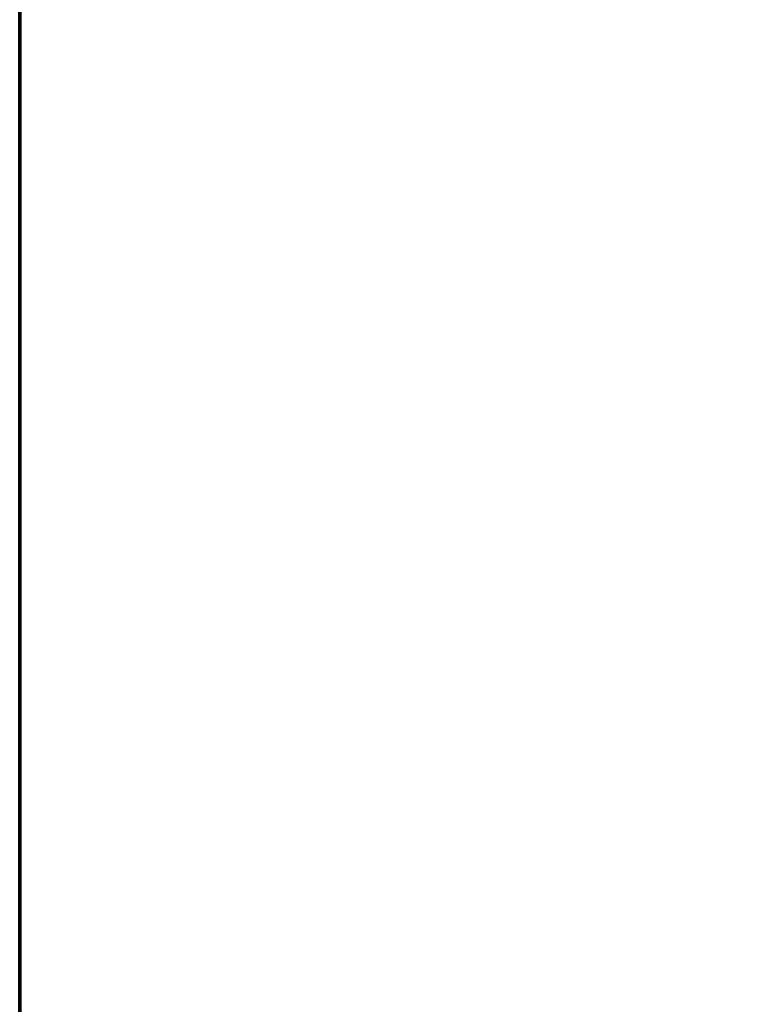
# Model space of a CAD drawing. Header units: millimetres. Extents: x 0 to 905, y -10 to 10.
# Tile 235 of 256: x 20 to 20.59, y -2.549 to -1.768. Entities that reach past the tile are written whole.
import ezdxf

# ---------------------------------------------------------------- set-up
doc = ezdxf.new("R2010")
doc.units = ezdxf.units.MM
doc.layers.add('Fabric Panel', color=4, linetype='Continuous', lineweight=35)

msp = doc.modelspace()

# ---------------------------------------------------------------- meshes
at = {"layer": 'Fabric Panel', "color": 15, "lineweight": 70}
mesh = msp.add_polyface(dxfattribs=at)
corners = [(880.0000021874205, -7.999999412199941, 322.0000024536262), (880.0000021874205, -1.499999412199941, 322.0000024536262), (880.0000021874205, -1.499999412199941, 337.0000024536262), (880.0000021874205, 1.500000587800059, 337.0000024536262), (880.0000021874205, 1.500000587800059, 322.0000024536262), (880.0000021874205, 8.00000058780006, 322.0000024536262), (880.0000021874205, 8.00000058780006, 851.500045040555), (880.0000021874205, 3.000000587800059, 851.500045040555), (880.0000021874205, 3.000000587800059, 836.500045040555), (880.0000021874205, -2.999999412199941, 836.500045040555), (880.0000021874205, -2.999999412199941, 851.500045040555), (880.0000021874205, -7.999999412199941, 851.500045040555), (20.00000218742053, 8.00000058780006, 322.0000024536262), (20.00000218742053, 1.500000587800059, 322.0000024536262), (20.00000218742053, 1.500000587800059, 337.0000024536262), (20.00000218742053, -1.499999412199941, 337.0000024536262), (20.00000218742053, -1.499999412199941, 322.0000024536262), (20.00000218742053, -7.999999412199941, 322.0000024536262), (20.00000218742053, -7.999999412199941, 851.500045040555), (20.00000218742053, -2.999999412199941, 851.500045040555), (20.00000218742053, -2.999999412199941, 836.500045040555), (20.00000218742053, 3.000000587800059, 836.500045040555), (20.00000218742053, 3.000000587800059, 851.500045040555), (20.00000218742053, 8.00000058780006, 851.500045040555)]
mesh.append_faces([[corners[k] for k in face] for face in [(18, 11, 10, 19), (7, 6, 23, 22), (19, 10, 9, 20), (7, 22, 21, 8), (9, 8, 21, 20), (17, 16, 1, 0), (13, 12, 5, 4), (15, 2, 1, 16), (3, 14, 13, 4), (14, 3, 2, 15), (17, 0, 11, 18), (5, 12, 23, 6)]], dxfattribs={"color": 15})
mesh.append_faces([[corners[k] for k in face] for face in [(5, 3, 4), (1, 11, 0)]], dxfattribs={"vtx0": -1, "color": 15})
mesh.append_faces([[corners[k] for k in face] for face in [(9, 2, 8), (3, 8, 2), (21, 15, 20)]], dxfattribs={"vtx0": -1, "vtx1": -1, "color": 15})
mesh.append_faces([[corners[k] for k in face] for face in [(9, 11, 1), (5, 8, 3)]], dxfattribs={"vtx0": -1, "vtx1": -1, "vtx2": -1, "color": 15})
mesh.append_faces([[corners[k] for k in face] for face in [(9, 1, 2), (5, 7, 8), (21, 14, 15), (20, 15, 16), (20, 16, 17), (17, 19, 20), (21, 23, 12), (21, 12, 13)]], dxfattribs={"vtx0": -1, "vtx2": -1, "color": 15})
mesh.append_faces([[corners[k] for k in face] for face in [(6, 7, 5)]], dxfattribs={"vtx1": -1, "color": 15})
mesh.append_faces([[corners[k] for k in face] for face in [(13, 14, 21)]], dxfattribs={"vtx1": -1, "vtx2": -1, "color": 15})
mesh.append_faces([[corners[k] for k in face] for face in [(9, 10, 11), (17, 18, 19), (21, 22, 23)]], dxfattribs={"vtx2": -1, "color": 15})

doc.saveas('drawing.dxf')
